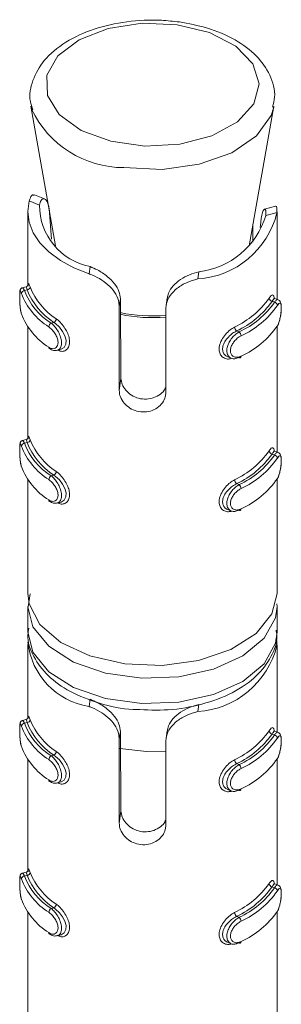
# Model space of a CAD drawing. Header units: millimetres. Extents: x -136 to 1613, y -2821 to -510.
# Tile 19 of 69: x 40 to 48, y -1791 to -1759. Entities that reach past the tile are written whole.
import ezdxf

# ---------------------------------------------------------------- set-up
doc = ezdxf.new("R2010")
doc.units = ezdxf.units.MM

msp = doc.modelspace()

# ---------------------------------------------------------------- linework, layer by layer
at = {"color": 7, "linetype": 'Continuous', "lineweight": 15}
for p, q in [((40.38, -1761.774), (41.168, -1766.257)), ((40.401, -1761.873), (40.38, -1761.774)), ((47.388, -1766.257), (48.176, -1761.774)), ((40.815, -1764.749), (40.493, -1764.621)), ((40.324, -1764.814), (40.655, -1764.946)), ((48.227, -1764.979), (47.876, -1765.075)), ((40.278, -1765.162), (40.278, -1767.526)), ((41.039, -1766.035), (40.979, -1765.19)), ((48.278, -1765.186), (47.915, -1765.285)), ((48.278, -1767.967), (48.278, -1765.166)), ((47.507, -1765.582), (47.507, -1766.136)), ((47.754, -1765.506), (47.742, -1765.661)), ((42.243, -1767.151), (42.276, -1766.919)), ((45.732, -1767.314), (45.764, -1767.082)), ((40.226, -1767.564), (40.107, -1767.597)), ((40.257, -1767.666), (40.172, -1767.689)), ((43.213, -1768.205), (43.249, -1767.953)), ((43.213, -1770.895), (43.213, -1768.205)), ((43.249, -1767.953), (43.268, -1770.504)), ((44.75, -1767.933), (44.715, -1768.181)), ((48.118, -1768.033), (48.195, -1768.064)), ((48.315, -1767.982), (48.206, -1767.938)), ((44.708, -1768.275), (44.708, -1770.964)), ((40.278, -1768.848), (40.278, -1772.425)), ((41.114, -1768.709), (41.029, -1768.732)), ((48.278, -1772.866), (48.278, -1768.836)), ((46.981, -1768.983), (47.058, -1769.014)), ((41.228, -1769.604), (41.347, -1769.572)), ((46.699, -1769.817), (46.808, -1769.861)), ((43.213, -1770.895), (43.268, -1770.504)), ((40.226, -1772.463), (40.107, -1772.496)), ((40.257, -1772.565), (40.172, -1772.588)), ((48.118, -1772.932), (48.195, -1772.963)), ((48.315, -1772.881), (48.206, -1772.837)), ((40.278, -1773.748), (40.278, -1777.41)), ((41.114, -1773.608), (41.029, -1773.631)), ((46.981, -1773.882), (47.058, -1773.913)), ((48.278, -1777.41), (48.278, -1773.735)), ((41.228, -1774.504), (41.347, -1774.471)), ((46.699, -1774.716), (46.808, -1774.76)), ((40.356, -1777.414), (40.292, -1777.832)), ((40.278, -1777.819), (40.278, -1778.635)), ((48.275, -1777.736), (48.278, -1777.819)), ((48.278, -1778.635), (48.278, -1777.819)), ((40.278, -1779.044), (40.278, -1781.407)), ((48.278, -1781.848), (48.278, -1779.048)), ((42.243, -1781.032), (42.276, -1780.8)), ((45.732, -1781.195), (45.764, -1780.964)), ((40.226, -1781.445), (40.107, -1781.478)), ((40.257, -1781.547), (40.172, -1781.57)), ((43.213, -1782.086), (43.249, -1781.834)), ((43.213, -1784.776), (43.213, -1782.086)), ((43.249, -1781.834), (43.268, -1784.385)), ((44.75, -1781.814), (44.715, -1782.062)), ((48.118, -1781.914), (48.195, -1781.945)), ((48.315, -1781.863), (48.206, -1781.819)), ((44.708, -1782.156), (44.708, -1784.846)), ((40.278, -1782.73), (40.278, -1786.307)), ((41.114, -1782.59), (41.029, -1782.613)), ((48.278, -1786.747), (48.278, -1782.717)), ((46.981, -1782.864), (47.058, -1782.895)), ((41.228, -1783.485), (41.347, -1783.453)), ((46.699, -1783.698), (46.808, -1783.742)), ((43.213, -1784.776), (43.268, -1784.385)), ((40.226, -1786.345), (40.107, -1786.377)), ((40.257, -1786.446), (40.172, -1786.469)), ((48.118, -1786.814), (48.195, -1786.844)), ((48.315, -1786.762), (48.206, -1786.719)), ((41.114, -1787.489), (41.029, -1787.512)), ((40.278, -1787.629), (40.278, -1791.292)), ((46.981, -1787.764), (47.058, -1787.794)), ((48.278, -1791.292), (48.278, -1787.616)), ((41.228, -1788.385), (41.347, -1788.352)), ((46.699, -1788.597), (46.808, -1788.641))]:
    msp.add_line(p, q, dxfattribs=at)
at = {"color": 7, "linetype": 'Continuous', "lineweight": 15, "flags": 128}
for points in [[(45.076, -1759.158), (43.952, -1759.112), (42.863, -1759.28), (41.927, -1759.643), (41.246, -1760.161), (40.894, -1760.779), (40.909, -1761.43), (41.288, -1762.042), (41.992, -1762.551), (42.943, -1762.9), (44.039, -1763.051), (45.161, -1762.989), (46.187, -1762.72), (47.006, -1762.273), (47.53, -1761.697), (47.701, -1761.054), (47.501, -1760.414), (46.952, -1759.846), (46.114, -1759.411), (45.076, -1759.158)], [(40.324, -1764.814), (40.278, -1765.156), (40.32, -1765.497), (40.45, -1765.832), (40.664, -1766.152), (40.957, -1766.45), (41.324, -1766.719), (41.756, -1766.955), (42.243, -1767.151)], [(48.209, -1767.945), (48.186, -1767.942), (48.142, -1767.993), (48.118, -1768.033), (48.118, -1768.033), (48.118, -1768.033)], [(41.347, -1769.571), (41.444, -1769.514), (41.5, -1769.408), (41.507, -1769.278), (41.47, -1769.141), (41.397, -1769), (41.293, -1768.865), (41.17, -1768.749), (41.114, -1768.709), (41.114, -1768.709), (41.114, -1768.709)], [(47.123, -1769.793), (47.122, -1769.808), (47.118, -1769.82), (47.112, -1769.831), (47.104, -1769.837), (47.094, -1769.841), (47.083, -1769.841), (47.071, -1769.837), (47.058, -1769.83)], [(48.209, -1772.844), (48.186, -1772.841), (48.142, -1772.892), (48.118, -1772.932), (48.118, -1772.932), (48.118, -1772.932)], [(41.347, -1774.471), (41.444, -1774.413), (41.5, -1774.308), (41.507, -1774.178), (41.47, -1774.04), (41.397, -1773.9), (41.293, -1773.764), (41.17, -1773.648), (41.114, -1773.608), (41.114, -1773.608), (41.114, -1773.608)], [(47.123, -1774.692), (47.122, -1774.707), (47.118, -1774.72), (47.112, -1774.73), (47.104, -1774.737), (47.094, -1774.74), (47.083, -1774.74), (47.071, -1774.737), (47.058, -1774.73)], [(40.278, -1777.41), (40.318, -1777.735), (40.664, -1778.4), (41.336, -1778.975), (42.274, -1779.409), (43.393, -1779.662), (44.592, -1779.713), (45.762, -1779.555), (46.799, -1779.203), (47.607, -1778.69), (48.116, -1778.061), (48.278, -1777.41)], [(48.209, -1781.826), (48.186, -1781.823), (48.142, -1781.874), (48.118, -1781.914), (48.118, -1781.914), (48.118, -1781.914)], [(43.231, -1782.375), (44.092, -1782.478), (44.708, -1782.463)], [(41.347, -1783.452), (41.444, -1783.395), (41.5, -1783.289), (41.507, -1783.16), (41.47, -1783.022), (41.397, -1782.882), (41.293, -1782.746), (41.17, -1782.63), (41.114, -1782.59), (41.114, -1782.59), (41.114, -1782.59)], [(47.123, -1783.674), (47.122, -1783.689), (47.118, -1783.702), (47.112, -1783.712), (47.104, -1783.719), (47.094, -1783.722), (47.083, -1783.722), (47.071, -1783.719), (47.058, -1783.712)], [(48.209, -1786.725), (48.186, -1786.722), (48.142, -1786.773), (48.118, -1786.814), (48.118, -1786.814), (48.118, -1786.814)], [(41.347, -1788.352), (41.444, -1788.294), (41.5, -1788.189), (41.507, -1788.059), (41.47, -1787.921), (41.397, -1787.781), (41.293, -1787.645), (41.17, -1787.529), (41.114, -1787.489), (41.114, -1787.489), (41.114, -1787.489)], [(47.123, -1788.573), (47.122, -1788.588), (47.118, -1788.601), (47.112, -1788.611), (47.104, -1788.618), (47.094, -1788.621), (47.083, -1788.621), (47.071, -1788.618), (47.058, -1788.611)]]:
    msp.add_lwpolyline(points, dxfattribs=at)
at = {"color": 8, "linetype": 'Continuous', "lineweight": 15, "flags": 128}
for points in [[(48.172, -1761.8), (48.089, -1762.073), (47.62, -1762.727), (46.824, -1763.265), (45.779, -1763.635), (44.587, -1763.801), (43.365, -1763.745)], [(40.108, -1767.603), (40.124, -1767.603), (40.159, -1767.659), (40.172, -1767.689), (40.172, -1767.689), (40.172, -1767.689)], [(40.108, -1772.502), (40.124, -1772.502), (40.159, -1772.558), (40.172, -1772.588), (40.172, -1772.588), (40.172, -1772.588)], [(48.278, -1777.819), (48.227, -1778.188), (47.863, -1778.843), (47.181, -1779.408), (46.24, -1779.831), (45.126, -1780.075), (43.936, -1780.119), (42.776, -1779.959), (41.75, -1779.608), (40.949, -1779.099), (40.443, -1778.475), (40.278, -1777.829)], [(40.278, -1778.635), (40.443, -1779.292), (40.949, -1779.915), (41.75, -1780.425), (42.776, -1780.776), (43.936, -1780.936), (45.126, -1780.892), (46.24, -1780.647), (47.181, -1780.224), (47.863, -1779.66), (48.227, -1779.004), (48.278, -1778.635)], [(40.108, -1781.484), (40.124, -1781.484), (40.159, -1781.54), (40.172, -1781.57), (40.172, -1781.57), (40.172, -1781.57)], [(40.108, -1786.383), (40.124, -1786.383), (40.159, -1786.439), (40.172, -1786.469), (40.172, -1786.469), (40.172, -1786.469)]]:
    msp.add_lwpolyline(points, dxfattribs=at)
at = {"color": 8, "linetype": 'Continuous', "lineweight": 15}
for centre, radius, start, end in [((43.365, -1760.463), 3.282, 205.4319, 269.9984), ((44.278, -1763.479), 5.077, 258.2006, 274.8596), ((44.278, -1763.417), 5.085, 258.2427, 274.8546)]:
    msp.add_arc(centre, radius, start, end, dxfattribs=at)
at = {"color": 7, "linetype": 'Continuous', "lineweight": 15}
for centre, radius, start, end in [((42.663, -1764.948), 2.008, 179.9173, 258.8852), ((45.564, -1764.526), 2.792, 273.4435, 346.3421), ((45.477, -1764.554), 2.545, 276.4832, 343.3022), ((40.251, -1767.561), 0.104, 273.1292, 353.785), ((42.351, -1766.785), 2.146, 201.5281, 237.2753), ((40.177, -1767.792), 0.104, 92.5846, 173.7186), ((42.084, -1767.026), 2.147, 200.5925, 238.2109), ((42.132, -1766.952), 2.094, 200.5919, 238.2112), ((42.303, -1766.859), 2.199, 201.5285, 237.2745), ((45.729, -1766.312), 2.809, 294.9877, 324.7975), ((45.765, -1766.373), 2.88, 294.9876, 324.7965), ((45.936, -1766.516), 2.739, 294.2024, 325.5816), ((45.972, -1766.577), 2.809, 294.2036, 325.5826), ((48.139, -1767.92), 0.115, 185.5787, 259.6034), ((48.176, -1768.176), 0.114, 5.6352, 80.2189), ((42.084, -1767.679), 2.147, 200.5925, 238.2109), ((41.096, -1768.859), 0.144, 117.813, 176.7913), ((41.049, -1768.582), 0.142, 297.1143, 356.6673), ((45.972, -1767.23), 2.809, 294.2036, 325.5826), ((47.079, -1768.852), 0.163, 182.1543, 233.4465), ((46.958, -1769.145), 0.165, 2.0484, 52.6832), ((41.004, -1769.508), 0.0515, 175.3114, 235.6301), ((40.177, -1772.692), 0.104, 92.6136, 173.7046), ((42.132, -1771.852), 2.094, 200.5919, 238.2112), ((40.251, -1772.461), 0.104, 273.1088, 353.7903), ((42.303, -1771.758), 2.199, 201.5285, 237.2745), ((42.351, -1771.685), 2.146, 201.5281, 237.2753), ((42.084, -1771.925), 2.147, 200.5925, 238.2109), ((45.729, -1771.211), 2.809, 294.9877, 324.7975), ((45.765, -1771.272), 2.88, 294.9876, 324.7965), ((48.139, -1772.819), 0.115, 185.5731, 259.6227), ((45.936, -1771.415), 2.739, 294.2024, 325.5816), ((45.972, -1771.476), 2.809, 294.2036, 325.5826), ((48.175, -1773.075), 0.114, 5.6489, 80.1915), ((42.084, -1772.578), 2.147, 200.5925, 238.2109), ((41.049, -1773.482), 0.142, 297.0976, 356.6732), ((41.096, -1773.758), 0.144, 117.8364, 176.7785), ((47.079, -1773.751), 0.163, 182.1485, 233.4615), ((45.972, -1772.13), 2.809, 294.2036, 325.5826), ((46.958, -1774.045), 0.165, 2.0602, 52.6623), ((41.004, -1774.408), 0.0516, 175.3348, 235.5836), ((42.608, -1778.718), 2.342, 186.1729, 261.0334), ((45.564, -1778.407), 2.792, 273.4435, 346.3421), ((40.251, -1781.443), 0.104, 273.1088, 353.7903), ((42.351, -1780.667), 2.146, 201.5281, 237.2753), ((40.177, -1781.673), 0.104, 92.5932, 173.71), ((42.084, -1780.907), 2.147, 200.5925, 238.2109), ((42.132, -1780.834), 2.094, 200.5919, 238.2112), ((42.303, -1780.74), 2.199, 201.5285, 237.2745), ((45.729, -1780.193), 2.809, 294.9877, 324.7975), ((45.765, -1780.254), 2.88, 294.9876, 324.7965), ((45.936, -1780.397), 2.739, 294.2024, 325.5816), ((45.972, -1780.458), 2.809, 294.2036, 325.5826), ((48.139, -1781.801), 0.115, 185.5731, 259.6227), ((48.176, -1782.057), 0.114, 5.6433, 80.2108), ((42.084, -1781.56), 2.147, 200.5925, 238.2109), ((41.096, -1782.74), 0.144, 117.8198, 176.7845), ((41.049, -1782.463), 0.142, 297.0976, 356.6732), ((47.079, -1782.733), 0.163, 182.1485, 233.4615), ((45.972, -1781.112), 2.809, 294.2036, 325.5826), ((46.958, -1783.026), 0.165, 2.0545, 52.6772), ((41.004, -1783.39), 0.0515, 175.3002, 235.6413), ((40.177, -1786.573), 0.104, 92.5846, 173.7186), ((42.132, -1785.733), 2.094, 200.5919, 238.2112), ((40.251, -1786.342), 0.104, 273.1292, 353.785), ((42.303, -1785.639), 2.199, 201.5285, 237.2745), ((42.351, -1785.566), 2.146, 201.5281, 237.2753), ((42.084, -1785.806), 2.147, 200.5925, 238.2109), ((45.729, -1785.092), 2.809, 294.9877, 324.7975), ((45.765, -1785.154), 2.88, 294.9876, 324.7965), ((45.936, -1785.296), 2.739, 294.2024, 325.5816), ((48.139, -1786.7), 0.115, 185.5787, 259.6034), ((48.176, -1786.957), 0.114, 5.6352, 80.2189), ((45.972, -1785.358), 2.809, 294.2036, 325.5826), ((42.084, -1786.459), 2.147, 200.5925, 238.2109), ((41.049, -1787.363), 0.142, 297.1143, 356.6673), ((41.096, -1787.639), 0.144, 117.813, 176.7913), ((47.079, -1787.632), 0.163, 182.1543, 233.4465), ((46.958, -1787.926), 0.165, 2.0484, 52.6832), ((45.972, -1786.011), 2.809, 294.2036, 325.5826), ((41.004, -1788.289), 0.0515, 175.3114, 235.6301)]:
    msp.add_arc(centre, radius, start, end, dxfattribs=at)
for points, knots in [([(45.144, -1759.071), (44.952, -1759.05), (44.395, -1758.989), (43.444, -1759.034), (42.382, -1759.272), (41.463, -1759.695), (40.786, -1760.261), (40.413, -1760.924), (40.298, -1761.495), (40.408, -1761.799), (40.439, -1761.885)], [0, 0, 0, 0, 0.079004, 0.228628, 0.379188, 0.531248, 0.685746, 0.819747, 0.949315, 1, 1, 1, 1]), ([(48.136, -1761.8), (48.164, -1761.695), (48.255, -1761.353), (48.08, -1760.76), (47.644, -1760.132), (46.949, -1759.617), (46.093, -1759.245), (45.442, -1759.125), (45.144, -1759.071)], [0, 0, 0, 0, 0.081731, 0.264716, 0.444898, 0.634145, 0.832974, 1, 1, 1, 1]), ([(40.324, -1764.814), (40.335, -1764.778), (40.369, -1764.672), (40.432, -1764.595), (40.476, -1764.626), (40.487, -1764.635)], [0, 0, 0, 0, 0.277273, 0.811253, 1, 1, 1, 1]), ([(40.979, -1765.19), (40.968, -1765.104), (40.947, -1764.932), (40.868, -1764.776), (40.78, -1764.725), (40.698, -1764.779), (40.669, -1764.89), (40.655, -1764.946)], [0, 0, 0, 0, 0.201311, 0.40287, 0.60171, 0.799283, 1, 1, 1, 1]), ([(48.229, -1764.988), (48.233, -1764.984), (48.25, -1764.964), (48.274, -1765.03), (48.277, -1765.136), (48.278, -1765.186)], [0, 0, 0, 0, 0.110829, 0.582869, 1, 1, 1, 1]), ([(47.915, -1765.285), (47.917, -1765.223), (47.923, -1765.1), (47.88, -1765.054), (47.823, -1765.131), (47.777, -1765.292), (47.761, -1765.442), (47.754, -1765.506)], [0, 0, 0, 0, 0.222586, 0.446183, 0.650791, 0.848169, 1, 1, 1, 1]), ([(42.276, -1766.919), (42.355, -1766.953), (42.543, -1767.031), (42.83, -1767.216), (43.071, -1767.458), (43.22, -1767.71), (43.239, -1767.874), (43.249, -1767.953)], [0, 0, 0, 0, 0.173202, 0.40773, 0.615899, 0.81356, 1, 1, 1, 1]), ([(43.213, -1768.205), (43.208, -1768.139), (43.195, -1767.982), (43.073, -1767.734), (42.858, -1767.491), (42.581, -1767.294), (42.368, -1767.194), (42.257, -1767.155), (42.243, -1767.151)], [0, 0, 0, 0, 0.14708, 0.351351, 0.555293, 0.760042, 0.971375, 1, 1, 1, 1]), ([(44.762, -1767.935), (44.769, -1767.88), (44.788, -1767.739), (44.937, -1767.528), (45.173, -1767.327), (45.465, -1767.172), (45.664, -1767.113), (45.764, -1767.082)], [0, 0, 0, 0, 0.141249, 0.357965, 0.571765, 0.784194, 1, 1, 1, 1]), ([(40.284, -1767.55), (40.285, -1767.535), (40.287, -1767.509), (40.289, -1767.503), (40.284, -1767.518), (40.268, -1767.541), (40.246, -1767.559), (40.23, -1767.562), (40.225, -1767.562)], [0, 0, 0, 0, 0.34931, 0.575793, 0.714482, 0.825487, 0.953202, 1, 1, 1, 1]), ([(40.257, -1767.666), (40.257, -1767.666), (40.263, -1767.634), (40.227, -1767.587), (40.226, -1767.553), (40.226, -1767.564), (40.226, -1767.564)], [0, 0, 0, 0, 0.000137, 0.470409, 0.993655, 1, 1, 1, 1]), ([(40.285, -1767.55), (40.285, -1767.534), (40.287, -1767.477), (40.297, -1767.453), (40.319, -1767.475), (40.343, -1767.541), (40.355, -1767.573)], [0, 0, 0, 0, 0.122509, 0.429659, 0.730421, 1, 1, 1, 1]), ([(45.732, -1767.314), (45.616, -1767.346), (45.385, -1767.411), (45.068, -1767.599), (44.838, -1767.836), (44.724, -1768.071), (44.713, -1768.218), (44.708, -1768.275)], [0, 0, 0, 0, 0.22712, 0.454912, 0.667258, 0.872131, 1, 1, 1, 1]), ([(40.108, -1767.597), (40.106, -1767.598), (40.091, -1767.599), (40.069, -1767.615), (40.047, -1767.638), (40.035, -1767.662), (40.027, -1767.689), (40.02, -1767.733), (40.017, -1767.815), (40.019, -1767.953), (40.024, -1768.105), (40.038, -1768.262), (40.055, -1768.383), (40.072, -1768.434), (40.078, -1768.449)], [0, 0, 0, 0, 0.005798, 0.04309, 0.075137, 0.10656, 0.142649, 0.213755, 0.366796, 0.496308, 0.631106, 0.772693, 0.930131, 1, 1, 1, 1]), ([(40.074, -1767.781), (40.071, -1767.772), (40.06, -1767.737), (40.043, -1767.7), (40.029, -1767.696), (40.021, -1767.734), (40.018, -1767.809), (40.018, -1767.92), (40.022, -1768.057), (40.032, -1768.202), (40.049, -1768.338), (40.066, -1768.402), (40.074, -1768.434)], [0, 0, 0, 0, 0.037273, 0.149815, 0.256291, 0.356431, 0.453449, 0.553211, 0.660009, 0.77242, 0.885913, 1, 1, 1, 1]), ([(48.024, -1767.931), (48.035, -1767.915), (48.07, -1767.864), (48.119, -1767.82), (48.16, -1767.832), (48.183, -1767.882), (48.187, -1767.943), (48.189, -1767.962)], [0, 0, 0, 0, 0.121529, 0.390919, 0.646893, 0.888419, 1, 1, 1, 1]), ([(48.28, -1768.843), (48.29, -1768.829), (48.324, -1768.779), (48.365, -1768.648), (48.399, -1768.48), (48.416, -1768.316), (48.417, -1768.172), (48.403, -1768.083), (48.37, -1768.013), (48.331, -1767.992), (48.315, -1767.983)], [0, 0, 0, 0, 0.070091, 0.244465, 0.398444, 0.539873, 0.689519, 0.850077, 0.937973, 1, 1, 1, 1]), ([(48.289, -1768.818), (48.294, -1768.809), (48.316, -1768.772), (48.35, -1768.687), (48.382, -1768.559), (48.403, -1768.427), (48.413, -1768.301), (48.413, -1768.193), (48.401, -1768.115), (48.375, -1768.082), (48.338, -1768.096), (48.305, -1768.142), (48.289, -1768.165)], [0, 0, 0, 0, 0.037279, 0.1498252, 0.2562851, 0.3564233, 0.4534416, 0.5532023, 0.6599969, 0.7724116, 0.8859139, 1, 1, 1, 1]), ([(40.953, -1769.504), (40.963, -1769.511), (41.006, -1769.537), (41.079, -1769.559), (41.16, -1769.545), (41.219, -1769.493), (41.251, -1769.409), (41.25, -1769.299), (41.212, -1769.171), (41.141, -1769.043), (41.05, -1768.927), (40.985, -1768.876), (40.953, -1768.851)], [0, 0, 0, 0, 0.037297, 0.149822, 0.256286, 0.356423, 0.453444, 0.553205, 0.659996, 0.772404, 0.885916, 1, 1, 1, 1]), ([(46.981, -1768.983), (46.981, -1768.983), (46.943, -1769.005), (46.844, -1769.056), (46.712, -1769.174), (46.599, -1769.319), (46.534, -1769.472), (46.526, -1769.612), (46.571, -1769.723), (46.634, -1769.792), (46.686, -1769.807), (46.701, -1769.811)], [0, 0, 0, 0, 0.000048, 0.131364, 0.277464, 0.424934, 0.566188, 0.696478, 0.821031, 0.949268, 1, 1, 1, 1]), ([(47.058, -1769.83), (47.058, -1769.83), (47.016, -1769.855), (46.926, -1769.883), (46.807, -1769.871), (46.715, -1769.803), (46.667, -1769.692), (46.665, -1769.556), (46.706, -1769.412), (46.782, -1769.269), (46.889, -1769.138), (46.987, -1769.056), (47.045, -1769.022), (47.058, -1769.014), (47.058, -1769.014)], [0, 0, 0, 0, 0.000038, 0.112215, 0.224487, 0.337092, 0.445584, 0.547533, 0.646175, 0.746787, 0.852428, 0.963253, 0.999962, 1, 1, 1, 1]), ([(47.123, -1769.139), (47.111, -1769.146), (47.062, -1769.172), (46.976, -1769.236), (46.883, -1769.34), (46.815, -1769.453), (46.779, -1769.568), (46.78, -1769.677), (46.823, -1769.768), (46.904, -1769.822), (47.009, -1769.836), (47.085, -1769.807), (47.123, -1769.793)], [0, 0, 0, 0, 0.037283, 0.149827, 0.25629, 0.356428, 0.453445, 0.553206, 0.660001, 0.772416, 0.885916, 1, 1, 1, 1]), ([(40.979, -1769.547), (40.997, -1769.56), (41.051, -1769.6), (41.144, -1769.624), (41.205, -1769.604), (41.225, -1769.598)], [0, 0, 0, 0, 0.2572753, 0.7586034, 1, 1, 1, 1]), ([(43.268, -1770.504), (43.276, -1770.57), (43.293, -1770.7), (43.416, -1770.893), (43.599, -1771.052), (43.832, -1771.155), (44.086, -1771.183), (44.333, -1771.134), (44.539, -1771.016), (44.667, -1770.894), (44.694, -1770.816), (44.699, -1770.803)], [0, 0, 0, 0, 0.120219, 0.240495, 0.361841, 0.485042, 0.60775, 0.729222, 0.851225, 0.974489, 1, 1, 1, 1]), ([(44.708, -1770.964), (44.705, -1771.008), (44.696, -1771.119), (44.61, -1771.293), (44.444, -1771.457), (44.221, -1771.564), (43.969, -1771.596), (43.719, -1771.55), (43.497, -1771.431), (43.326, -1771.258), (43.228, -1771.068), (43.218, -1770.946), (43.213, -1770.895)], [0, 0, 0, 0, 0.067537, 0.172847, 0.279378, 0.387323, 0.49468, 0.600409, 0.705951, 0.813029, 0.921037, 1, 1, 1, 1]), ([(40.108, -1772.497), (40.106, -1772.497), (40.091, -1772.498), (40.069, -1772.514), (40.047, -1772.537), (40.035, -1772.561), (40.027, -1772.588), (40.02, -1772.632), (40.017, -1772.714), (40.019, -1772.852), (40.024, -1773.004), (40.038, -1773.161), (40.055, -1773.282), (40.072, -1773.333), (40.078, -1773.348)], [0, 0, 0, 0, 0.005806, 0.043082, 0.075129, 0.106575, 0.142665, 0.213745, 0.36681, 0.49632, 0.631093, 0.772696, 0.930132, 1, 1, 1, 1]), ([(40.074, -1772.68), (40.071, -1772.671), (40.06, -1772.636), (40.043, -1772.599), (40.029, -1772.595), (40.021, -1772.633), (40.018, -1772.709), (40.018, -1772.819), (40.022, -1772.957), (40.032, -1773.102), (40.049, -1773.237), (40.066, -1773.301), (40.074, -1773.333)], [0, 0, 0, 0, 0.037273, 0.149815, 0.256278, 0.356418, 0.453458, 0.553219, 0.659996, 0.772424, 0.885917, 1, 1, 1, 1]), ([(40.284, -1772.45), (40.285, -1772.434), (40.287, -1772.409), (40.289, -1772.402), (40.284, -1772.418), (40.268, -1772.44), (40.246, -1772.458), (40.23, -1772.461), (40.225, -1772.462)], [0, 0, 0, 0, 0.349316, 0.575803, 0.714494, 0.825501, 0.953214, 1, 1, 1, 1]), ([(40.257, -1772.565), (40.257, -1772.565), (40.263, -1772.534), (40.227, -1772.486), (40.226, -1772.452), (40.226, -1772.464), (40.226, -1772.464)], [0, 0, 0, 0, 0.000137, 0.470416, 0.993655, 1, 1, 1, 1]), ([(40.285, -1772.449), (40.285, -1772.433), (40.287, -1772.376), (40.297, -1772.352), (40.319, -1772.374), (40.343, -1772.441), (40.355, -1772.472)], [0, 0, 0, 0, 0.1225114, 0.4296669, 0.7304155, 1, 1, 1, 1]), ([(48.024, -1772.83), (48.035, -1772.815), (48.07, -1772.763), (48.119, -1772.719), (48.16, -1772.732), (48.181, -1772.776), (48.186, -1772.829), (48.187, -1772.841)], [0, 0, 0, 0, 0.126807, 0.407898, 0.67499, 0.926974, 1, 1, 1, 1]), ([(48.28, -1773.742), (48.29, -1773.728), (48.324, -1773.678), (48.365, -1773.547), (48.399, -1773.379), (48.416, -1773.216), (48.417, -1773.071), (48.403, -1772.982), (48.37, -1772.912), (48.331, -1772.891), (48.315, -1772.883)], [0, 0, 0, 0, 0.070092, 0.24448, 0.398461, 0.539893, 0.68954, 0.850075, 0.937972, 1, 1, 1, 1]), ([(48.289, -1773.717), (48.294, -1773.708), (48.316, -1773.671), (48.35, -1773.586), (48.382, -1773.458), (48.403, -1773.326), (48.413, -1773.201), (48.413, -1773.092), (48.401, -1773.014), (48.375, -1772.981), (48.338, -1772.995), (48.305, -1773.041), (48.289, -1773.064)], [0, 0, 0, 0, 0.037278, 0.149829, 0.256276, 0.356413, 0.453453, 0.553213, 0.659986, 0.772417, 0.885918, 1, 1, 1, 1]), ([(40.953, -1774.403), (40.963, -1774.41), (41.006, -1774.437), (41.079, -1774.458), (41.16, -1774.444), (41.219, -1774.392), (41.251, -1774.309), (41.25, -1774.198), (41.212, -1774.07), (41.141, -1773.942), (41.05, -1773.827), (40.985, -1773.776), (40.953, -1773.75)], [0, 0, 0, 0, 0.037295, 0.149826, 0.256277, 0.356413, 0.453455, 0.553215, 0.659985, 0.772409, 0.88592, 1, 1, 1, 1]), ([(46.981, -1773.882), (46.981, -1773.882), (46.943, -1773.905), (46.844, -1773.955), (46.712, -1774.073), (46.599, -1774.218), (46.534, -1774.371), (46.526, -1774.512), (46.571, -1774.622), (46.634, -1774.692), (46.686, -1774.706), (46.701, -1774.71)], [0, 0, 0, 0, 0.0000477, 0.1313665, 0.2774665, 0.4249181, 0.5661712, 0.6964851, 0.8210373, 0.9492546, 1, 1, 1, 1]), ([(47.058, -1774.73), (47.058, -1774.73), (47.016, -1774.754), (46.926, -1774.783), (46.807, -1774.77), (46.715, -1774.703), (46.667, -1774.591), (46.665, -1774.456), (46.706, -1774.312), (46.782, -1774.169), (46.889, -1774.037), (46.987, -1773.955), (47.045, -1773.921), (47.058, -1773.913), (47.058, -1773.913)], [0, 0, 0, 0, 0.000038, 0.112215, 0.224486, 0.337105, 0.44558, 0.547547, 0.646171, 0.746797, 0.852427, 0.963252, 0.999962, 1, 1, 1, 1]), ([(47.123, -1774.039), (47.111, -1774.045), (47.062, -1774.071), (46.976, -1774.136), (46.883, -1774.239), (46.815, -1774.353), (46.779, -1774.468), (46.78, -1774.577), (46.823, -1774.667), (46.904, -1774.721), (47.009, -1774.735), (47.085, -1774.706), (47.123, -1774.692)], [0, 0, 0, 0, 0.037283, 0.149826, 0.256277, 0.356415, 0.453454, 0.553214, 0.659988, 0.77242, 0.88592, 1, 1, 1, 1]), ([(40.979, -1774.446), (40.997, -1774.459), (41.051, -1774.499), (41.144, -1774.523), (41.205, -1774.504), (41.225, -1774.497)], [0, 0, 0, 0, 0.257275, 0.758603, 1, 1, 1, 1]), ([(40.313, -1778.514), (40.299, -1778.585), (40.238, -1778.895), (40.442, -1779.448), (40.903, -1780.068), (41.628, -1780.585), (42.566, -1780.943), (43.312, -1781.126), (43.713, -1781.127), (43.739, -1781.127)], [0, 0, 0, 0, 0.052731, 0.23114, 0.408197, 0.594823, 0.789943, 0.986327, 1, 1, 1, 1]), ([(43.739, -1781.127), (44.088, -1781.142), (44.814, -1781.174), (45.893, -1780.982), (46.872, -1780.615), (47.636, -1780.091), (48.103, -1779.461), (48.312, -1778.929), (48.258, -1778.641), (48.247, -1778.582)], [0, 0, 0, 0, 0.155608, 0.323314, 0.49227, 0.66364, 0.816722, 0.96232, 1, 1, 1, 1]), ([(48.243, -1778.867), (48.253, -1778.881), (48.275, -1778.908), (48.277, -1779.014), (48.278, -1779.067)], [0, 0, 0, 0, 0.502547, 1, 1, 1, 1]), ([(42.276, -1780.8), (42.355, -1780.834), (42.543, -1780.912), (42.83, -1781.097), (43.071, -1781.339), (43.22, -1781.591), (43.239, -1781.755), (43.249, -1781.834)], [0, 0, 0, 0, 0.173205, 0.407727, 0.615898, 0.813577, 1, 1, 1, 1]), ([(43.213, -1782.086), (43.208, -1782.02), (43.195, -1781.864), (43.073, -1781.615), (42.858, -1781.372), (42.581, -1781.175), (42.368, -1781.075), (42.257, -1781.036), (42.243, -1781.032)], [0, 0, 0, 0, 0.14708, 0.351351, 0.555293, 0.760042, 0.971375, 1, 1, 1, 1]), ([(44.762, -1781.816), (44.769, -1781.761), (44.788, -1781.621), (44.937, -1781.409), (45.173, -1781.208), (45.465, -1781.054), (45.664, -1780.994), (45.764, -1780.964)], [0, 0, 0, 0, 0.141267, 0.357965, 0.571764, 0.784193, 1, 1, 1, 1]), ([(40.108, -1781.479), (40.106, -1781.479), (40.091, -1781.48), (40.069, -1781.496), (40.047, -1781.519), (40.035, -1781.543), (40.027, -1781.57), (40.02, -1781.614), (40.017, -1781.696), (40.019, -1781.834), (40.024, -1781.986), (40.038, -1782.143), (40.055, -1782.264), (40.072, -1782.315), (40.078, -1782.33)], [0, 0, 0, 0, 0.005798, 0.043089, 0.075136, 0.106582, 0.142671, 0.213751, 0.366789, 0.496324, 0.631096, 0.772698, 0.930132, 1, 1, 1, 1]), ([(40.284, -1781.432), (40.285, -1781.416), (40.287, -1781.391), (40.289, -1781.384), (40.284, -1781.4), (40.268, -1781.422), (40.246, -1781.44), (40.23, -1781.443), (40.225, -1781.443)], [0, 0, 0, 0, 0.349307, 0.575842, 0.714501, 0.825506, 0.953215, 1, 1, 1, 1]), ([(40.257, -1781.547), (40.257, -1781.547), (40.263, -1781.515), (40.227, -1781.468), (40.226, -1781.434), (40.226, -1781.445), (40.226, -1781.446)], [0, 0, 0, 0, 0.000137, 0.470409, 0.993655, 1, 1, 1, 1]), ([(40.286, -1781.392), (40.286, -1781.39), (40.288, -1781.35), (40.298, -1781.336), (40.319, -1781.356), (40.343, -1781.422), (40.355, -1781.454)], [0, 0, 0, 0, 0.017962, 0.361709, 0.698307, 1, 1, 1, 1]), ([(45.732, -1781.195), (45.616, -1781.227), (45.385, -1781.293), (45.068, -1781.481), (44.838, -1781.718), (44.724, -1781.952), (44.713, -1782.099), (44.708, -1782.156)], [0, 0, 0, 0, 0.22712, 0.454912, 0.667258, 0.872131, 1, 1, 1, 1]), ([(40.074, -1781.662), (40.071, -1781.653), (40.06, -1781.618), (40.043, -1781.581), (40.029, -1781.577), (40.021, -1781.615), (40.018, -1781.691), (40.018, -1781.801), (40.022, -1781.939), (40.032, -1782.084), (40.049, -1782.219), (40.066, -1782.283), (40.074, -1782.315)], [0, 0, 0, 0, 0.037275, 0.149811, 0.256287, 0.356428, 0.453447, 0.553209, 0.660008, 0.772419, 0.885913, 1, 1, 1, 1]), ([(48.024, -1781.812), (48.035, -1781.797), (48.07, -1781.745), (48.119, -1781.701), (48.16, -1781.714), (48.181, -1781.758), (48.186, -1781.811), (48.187, -1781.823)], [0, 0, 0, 0, 0.1268055, 0.4078804, 0.6749941, 0.9269745, 1, 1, 1, 1]), ([(48.28, -1782.724), (48.29, -1782.71), (48.324, -1782.66), (48.365, -1782.529), (48.399, -1782.361), (48.416, -1782.197), (48.417, -1782.053), (48.403, -1781.964), (48.37, -1781.894), (48.331, -1781.873), (48.315, -1781.865)], [0, 0, 0, 0, 0.070092, 0.244467, 0.398446, 0.539875, 0.689521, 0.850053, 0.937973, 1, 1, 1, 1]), ([(48.289, -1782.699), (48.294, -1782.69), (48.316, -1782.653), (48.35, -1782.568), (48.382, -1782.44), (48.403, -1782.308), (48.413, -1782.183), (48.413, -1782.074), (48.401, -1781.996), (48.375, -1781.963), (48.338, -1781.977), (48.305, -1782.023), (48.289, -1782.046)], [0, 0, 0, 0, 0.037277, 0.149829, 0.256275, 0.35643, 0.453447, 0.553207, 0.66, 0.772414, 0.885915, 1, 1, 1, 1]), ([(40.953, -1783.385), (40.963, -1783.392), (41.006, -1783.419), (41.079, -1783.44), (41.16, -1783.426), (41.219, -1783.374), (41.251, -1783.291), (41.25, -1783.18), (41.212, -1783.052), (41.141, -1782.924), (41.05, -1782.809), (40.985, -1782.758), (40.953, -1782.732)], [0, 0, 0, 0, 0.037295, 0.1498251, 0.2562759, 0.3564298, 0.4534498, 0.5532093, 0.6599998, 0.7724065, 0.885917, 1, 1, 1, 1]), ([(46.981, -1782.864), (46.981, -1782.864), (46.943, -1782.887), (46.844, -1782.937), (46.712, -1783.055), (46.599, -1783.2), (46.534, -1783.353), (46.526, -1783.494), (46.571, -1783.604), (46.634, -1783.673), (46.686, -1783.688), (46.701, -1783.692)], [0, 0, 0, 0, 0.000048, 0.131363, 0.277464, 0.424933, 0.566187, 0.696501, 0.821031, 0.949268, 1, 1, 1, 1]), ([(47.058, -1783.712), (47.058, -1783.712), (47.016, -1783.736), (46.926, -1783.765), (46.807, -1783.752), (46.715, -1783.685), (46.667, -1783.573), (46.665, -1783.438), (46.706, -1783.294), (46.782, -1783.15), (46.889, -1783.019), (46.987, -1782.937), (47.045, -1782.903), (47.058, -1782.895), (47.058, -1782.895)], [0, 0, 0, 0, 0.000038, 0.112212, 0.224492, 0.337096, 0.445589, 0.547538, 0.646162, 0.746788, 0.852428, 0.963253, 0.999962, 1, 1, 1, 1]), ([(47.123, -1783.021), (47.111, -1783.027), (47.062, -1783.053), (46.976, -1783.118), (46.883, -1783.221), (46.815, -1783.334), (46.779, -1783.45), (46.78, -1783.559), (46.823, -1783.649), (46.904, -1783.703), (47.009, -1783.717), (47.085, -1783.688), (47.123, -1783.674)], [0, 0, 0, 0, 0.0372843, 0.1498224, 0.2562859, 0.3564244, 0.4534428, 0.5532037, 0.6599995, 0.7724147, 0.8859152, 1, 1, 1, 1]), ([(40.979, -1783.428), (40.997, -1783.441), (41.051, -1783.481), (41.144, -1783.505), (41.205, -1783.486), (41.225, -1783.479)], [0, 0, 0, 0, 0.2572753, 0.7586034, 1, 1, 1, 1]), ([(43.268, -1784.385), (43.276, -1784.451), (43.293, -1784.581), (43.416, -1784.774), (43.599, -1784.933), (43.832, -1785.036), (44.086, -1785.064), (44.333, -1785.016), (44.539, -1784.897), (44.667, -1784.775), (44.694, -1784.697), (44.699, -1784.684)], [0, 0, 0, 0, 0.120219, 0.240508, 0.361844, 0.485045, 0.607754, 0.72923, 0.851225, 0.974489, 1, 1, 1, 1]), ([(44.708, -1784.846), (44.705, -1784.889), (44.696, -1785), (44.61, -1785.175), (44.444, -1785.338), (44.221, -1785.445), (43.969, -1785.478), (43.719, -1785.431), (43.497, -1785.313), (43.326, -1785.139), (43.228, -1784.949), (43.218, -1784.827), (43.213, -1784.776)], [0, 0, 0, 0, 0.067549, 0.172848, 0.279379, 0.387323, 0.494681, 0.600409, 0.705952, 0.813029, 0.921037, 1, 1, 1, 1]), ([(40.108, -1786.378), (40.106, -1786.378), (40.091, -1786.38), (40.069, -1786.395), (40.047, -1786.418), (40.035, -1786.443), (40.027, -1786.469), (40.02, -1786.514), (40.017, -1786.596), (40.019, -1786.733), (40.024, -1786.885), (40.038, -1787.042), (40.055, -1787.163), (40.072, -1787.214), (40.078, -1787.23)], [0, 0, 0, 0, 0.005798, 0.04309, 0.075137, 0.10656, 0.142649, 0.213755, 0.366796, 0.496308, 0.631106, 0.772693, 0.930131, 1, 1, 1, 1]), ([(40.074, -1786.561), (40.071, -1786.553), (40.06, -1786.518), (40.043, -1786.481), (40.029, -1786.476), (40.021, -1786.514), (40.018, -1786.59), (40.018, -1786.7), (40.022, -1786.838), (40.032, -1786.983), (40.049, -1787.118), (40.066, -1787.183), (40.074, -1787.215)], [0, 0, 0, 0, 0.037273, 0.149814, 0.256277, 0.356434, 0.453452, 0.553213, 0.660011, 0.772422, 0.885914, 1, 1, 1, 1]), ([(40.284, -1786.331), (40.285, -1786.315), (40.287, -1786.29), (40.289, -1786.284), (40.284, -1786.299), (40.268, -1786.321), (40.246, -1786.339), (40.23, -1786.342), (40.225, -1786.343)], [0, 0, 0, 0, 0.34931, 0.575793, 0.714482, 0.825487, 0.953202, 1, 1, 1, 1]), ([(40.257, -1786.446), (40.257, -1786.446), (40.263, -1786.415), (40.227, -1786.367), (40.226, -1786.334), (40.226, -1786.345), (40.226, -1786.345)], [0, 0, 0, 0, 0.000137, 0.470409, 0.993655, 1, 1, 1, 1]), ([(40.285, -1786.331), (40.285, -1786.314), (40.287, -1786.257), (40.297, -1786.233), (40.319, -1786.255), (40.343, -1786.322), (40.355, -1786.353)], [0, 0, 0, 0, 0.122508, 0.429685, 0.730424, 1, 1, 1, 1]), ([(48.024, -1786.712), (48.035, -1786.696), (48.07, -1786.644), (48.119, -1786.601), (48.16, -1786.613), (48.183, -1786.663), (48.187, -1786.723), (48.189, -1786.742)], [0, 0, 0, 0, 0.121529, 0.390919, 0.646893, 0.888419, 1, 1, 1, 1]), ([(48.28, -1787.624), (48.29, -1787.609), (48.324, -1787.559), (48.365, -1787.428), (48.399, -1787.26), (48.416, -1787.097), (48.417, -1786.952), (48.403, -1786.863), (48.37, -1786.793), (48.331, -1786.773), (48.315, -1786.764)], [0, 0, 0, 0, 0.070091, 0.244465, 0.398444, 0.539873, 0.689519, 0.850077, 0.937973, 1, 1, 1, 1]), ([(48.289, -1787.599), (48.294, -1787.589), (48.316, -1787.552), (48.35, -1787.467), (48.382, -1787.339), (48.403, -1787.207), (48.413, -1787.082), (48.413, -1786.973), (48.401, -1786.895), (48.375, -1786.863), (48.338, -1786.876), (48.305, -1786.922), (48.289, -1786.945)], [0, 0, 0, 0, 0.037279, 0.1498252, 0.2562851, 0.3564233, 0.4534416, 0.5532023, 0.6599969, 0.7724116, 0.8859139, 1, 1, 1, 1]), ([(40.953, -1788.285), (40.963, -1788.291), (41.006, -1788.318), (41.079, -1788.339), (41.16, -1788.325), (41.219, -1788.273), (41.251, -1788.19), (41.25, -1788.08), (41.212, -1787.951), (41.141, -1787.823), (41.05, -1787.708), (40.985, -1787.657), (40.953, -1787.631)], [0, 0, 0, 0, 0.037297, 0.149822, 0.256286, 0.356423, 0.453444, 0.553205, 0.659996, 0.772404, 0.885916, 1, 1, 1, 1]), ([(46.981, -1787.764), (46.981, -1787.764), (46.943, -1787.786), (46.844, -1787.837), (46.712, -1787.955), (46.599, -1788.099), (46.534, -1788.252), (46.526, -1788.393), (46.571, -1788.504), (46.634, -1788.573), (46.686, -1788.587), (46.701, -1788.591)], [0, 0, 0, 0, 0.000048, 0.131363, 0.277464, 0.424933, 0.566165, 0.696479, 0.821032, 0.949268, 1, 1, 1, 1]), ([(47.058, -1788.611), (47.058, -1788.611), (47.016, -1788.635), (46.926, -1788.664), (46.807, -1788.652), (46.715, -1788.584), (46.667, -1788.473), (46.665, -1788.337), (46.706, -1788.193), (46.782, -1788.05), (46.889, -1787.918), (46.987, -1787.836), (47.045, -1787.802), (47.058, -1787.794), (47.058, -1787.794)], [0, 0, 0, 0, 0.000038, 0.112215, 0.224487, 0.337092, 0.445584, 0.547533, 0.646175, 0.746787, 0.852428, 0.963253, 0.999962, 1, 1, 1, 1]), ([(47.123, -1787.92), (47.111, -1787.926), (47.062, -1787.952), (46.976, -1788.017), (46.883, -1788.12), (46.815, -1788.234), (46.779, -1788.349), (46.78, -1788.458), (46.823, -1788.548), (46.904, -1788.603), (47.009, -1788.616), (47.085, -1788.587), (47.123, -1788.573)], [0, 0, 0, 0, 0.037283, 0.149826, 0.256275, 0.356431, 0.453448, 0.553208, 0.660003, 0.772417, 0.885916, 1, 1, 1, 1]), ([(40.979, -1788.327), (40.997, -1788.341), (41.051, -1788.38), (41.144, -1788.404), (41.205, -1788.385), (41.225, -1788.379)], [0, 0, 0, 0, 0.257263, 0.758568, 1, 1, 1, 1])]:
    msp.add_open_spline(points, degree=3, knots=knots, dxfattribs=at)
at = {"color": 8, "linetype": 'Continuous', "lineweight": 15}
for points, knots in [([(48.195, -1768.064), (48.195, -1768.064), (48.214, -1768.031), (48.263, -1767.99), (48.302, -1767.966), (48.315, -1767.982), (48.315, -1767.983)], [0, 0, 0, 0, 0.000183, 0.490551, 0.981315, 1, 1, 1, 1]), ([(41.029, -1768.732), (41.029, -1768.732), (41.066, -1768.759), (41.139, -1768.831), (41.242, -1768.973), (41.32, -1769.135), (41.361, -1769.295), (41.363, -1769.433), (41.327, -1769.534), (41.278, -1769.592), (41.237, -1769.597), (41.225, -1769.598)], [0, 0, 0, 0, 0.000048, 0.142352, 0.284753, 0.427574, 0.565186, 0.694499, 0.819599, 0.947231, 1, 1, 1, 1]), ([(41.191, -1768.591), (41.211, -1768.606), (41.277, -1768.655), (41.387, -1768.771), (41.501, -1768.937), (41.583, -1769.111), (41.624, -1769.283), (41.617, -1769.443), (41.555, -1769.571), (41.447, -1769.637), (41.338, -1769.645), (41.271, -1769.61), (41.25, -1769.598)], [0, 0, 0, 0, 0.052482, 0.168826, 0.279373, 0.38368, 0.486312, 0.594198, 0.710111, 0.829226, 0.945875, 1, 1, 1, 1]), ([(46.807, -1769.871), (46.766, -1769.879), (46.675, -1769.896), (46.555, -1769.848), (46.462, -1769.755), (46.416, -1769.62), (46.424, -1769.453), (46.494, -1769.269), (46.616, -1769.092), (46.765, -1768.947), (46.867, -1768.887), (46.916, -1768.858)], [0, 0, 0, 0, 0.091783, 0.20568, 0.313123, 0.418855, 0.529999, 0.649412, 0.772124, 0.892294, 1, 1, 1, 1]), ([(48.195, -1772.963), (48.195, -1772.963), (48.214, -1772.93), (48.263, -1772.889), (48.302, -1772.865), (48.315, -1772.882), (48.315, -1772.882)], [0, 0, 0, 0, 0.000183, 0.49052, 0.981254, 1, 1, 1, 1]), ([(41.191, -1773.49), (41.211, -1773.505), (41.277, -1773.554), (41.387, -1773.67), (41.501, -1773.836), (41.583, -1774.01), (41.624, -1774.183), (41.617, -1774.343), (41.555, -1774.47), (41.448, -1774.536), (41.338, -1774.545), (41.271, -1774.509), (41.25, -1774.497)], [0, 0, 0, 0, 0.052482, 0.168828, 0.279376, 0.38367, 0.486319, 0.594189, 0.710104, 0.829231, 0.945874, 1, 1, 1, 1]), ([(41.029, -1773.631), (41.029, -1773.631), (41.066, -1773.658), (41.139, -1773.73), (41.242, -1773.872), (41.32, -1774.035), (41.361, -1774.194), (41.363, -1774.332), (41.327, -1774.433), (41.278, -1774.491), (41.237, -1774.496), (41.225, -1774.498)], [0, 0, 0, 0, 0.000048, 0.142349, 0.284748, 0.427584, 0.565171, 0.694505, 0.819602, 0.947232, 1, 1, 1, 1]), ([(46.807, -1774.771), (46.766, -1774.778), (46.675, -1774.795), (46.555, -1774.747), (46.462, -1774.654), (46.416, -1774.519), (46.424, -1774.353), (46.494, -1774.168), (46.616, -1773.992), (46.765, -1773.846), (46.867, -1773.786), (46.916, -1773.757)], [0, 0, 0, 0, 0.091788, 0.205675, 0.313118, 0.418865, 0.529992, 0.64942, 0.772132, 0.892295, 1, 1, 1, 1]), ([(48.195, -1781.945), (48.195, -1781.945), (48.214, -1781.912), (48.263, -1781.871), (48.302, -1781.847), (48.315, -1781.864), (48.315, -1781.864)], [0, 0, 0, 0, 0.000183, 0.490551, 0.981315, 1, 1, 1, 1]), ([(41.029, -1782.613), (41.029, -1782.613), (41.066, -1782.64), (41.139, -1782.712), (41.242, -1782.854), (41.32, -1783.017), (41.361, -1783.176), (41.363, -1783.314), (41.327, -1783.415), (41.278, -1783.473), (41.237, -1783.478), (41.225, -1783.48)], [0, 0, 0, 0, 0.000048, 0.142351, 0.284752, 0.427572, 0.565184, 0.694519, 0.819619, 0.947231, 1, 1, 1, 1]), ([(41.191, -1782.472), (41.211, -1782.487), (41.277, -1782.536), (41.387, -1782.652), (41.501, -1782.818), (41.583, -1782.992), (41.624, -1783.165), (41.617, -1783.325), (41.555, -1783.452), (41.448, -1783.518), (41.338, -1783.527), (41.271, -1783.491), (41.25, -1783.479)], [0, 0, 0, 0, 0.052482, 0.168822, 0.279379, 0.383673, 0.486321, 0.594191, 0.710105, 0.829232, 0.945874, 1, 1, 1, 1]), ([(46.807, -1783.753), (46.766, -1783.76), (46.675, -1783.777), (46.555, -1783.729), (46.462, -1783.636), (46.416, -1783.501), (46.424, -1783.335), (46.494, -1783.15), (46.616, -1782.974), (46.765, -1782.828), (46.867, -1782.768), (46.916, -1782.739)], [0, 0, 0, 0, 0.091783, 0.20567, 0.313127, 0.418858, 0.530002, 0.649415, 0.772127, 0.892297, 1, 1, 1, 1]), ([(48.195, -1786.844), (48.195, -1786.844), (48.214, -1786.812), (48.263, -1786.77), (48.302, -1786.746), (48.315, -1786.763), (48.315, -1786.763)], [0, 0, 0, 0, 0.000183, 0.490551, 0.981315, 1, 1, 1, 1]), ([(41.191, -1787.371), (41.211, -1787.386), (41.277, -1787.435), (41.387, -1787.551), (41.501, -1787.717), (41.583, -1787.891), (41.624, -1788.064), (41.617, -1788.224), (41.555, -1788.351), (41.447, -1788.418), (41.338, -1788.426), (41.271, -1788.39), (41.25, -1788.379)], [0, 0, 0, 0, 0.052482, 0.168826, 0.279373, 0.38368, 0.486312, 0.594198, 0.710111, 0.829226, 0.945875, 1, 1, 1, 1]), ([(41.029, -1787.512), (41.029, -1787.512), (41.066, -1787.54), (41.139, -1787.611), (41.242, -1787.753), (41.32, -1787.916), (41.361, -1788.075), (41.363, -1788.213), (41.327, -1788.314), (41.278, -1788.372), (41.237, -1788.377), (41.225, -1788.379)], [0, 0, 0, 0, 0.000048, 0.142352, 0.284753, 0.427574, 0.565186, 0.694499, 0.819599, 0.947231, 1, 1, 1, 1]), ([(46.807, -1788.652), (46.766, -1788.659), (46.675, -1788.676), (46.555, -1788.628), (46.462, -1788.535), (46.416, -1788.401), (46.424, -1788.234), (46.494, -1788.049), (46.616, -1787.873), (46.765, -1787.727), (46.867, -1787.667), (46.916, -1787.639)], [0, 0, 0, 0, 0.091782, 0.205679, 0.313122, 0.418869, 0.529996, 0.649408, 0.772133, 0.892295, 1, 1, 1, 1])]:
    msp.add_open_spline(points, degree=3, knots=knots, dxfattribs=at)

doc.saveas('drawing.dxf')
